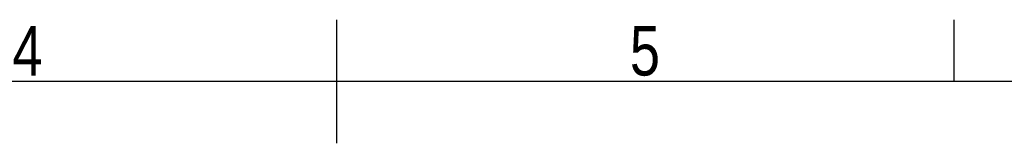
# Model space of a CAD drawing. Header units: millimetres. Extents: x 0 to 420, y 0 to 297.
# Tile 68 of 90: x 183 to 266, y 287 to 297. Entities that reach past the tile are written whole.
import ezdxf

# ---------------------------------------------------------------- set-up
doc = ezdxf.new("R2010")
doc.units = ezdxf.units.MM
doc.layers.add('CARTIGLIO', color=140, linetype='Continuous')
doc.styles.add('SLDTEXTSTYLE2', font='TXT', dxfattribs={"width": 0.821468})

msp = doc.modelspace()

# ---------------------------------------------------------------- linework, layer by layer
at = {"layer": 'CARTIGLIO', "linetype": 'Continuous'}
for p, q in [((210.00376, 286.64835), (210.00376, 296.99679)), ((261.74592, 291.82257), (261.74592, 296.99679)), ((414.8274, 291.82257), (5.18012, 291.82257))]:
    msp.add_line(p, q, dxfattribs=at)

# ---------------------------------------------------------------- texts
at = {"layer": 'CARTIGLIO', "char_height": 4.13937, "attachment_point": 2, "style": 'SLDTEXTSTYLE2'}
for s, insert in [('4', (184.08902, 296.46286)), ('5', (235.83118, 296.46286))]:
    msp.add_mtext(s, dxfattribs=dict(at, insert=insert))

doc.saveas('drawing.dxf')
